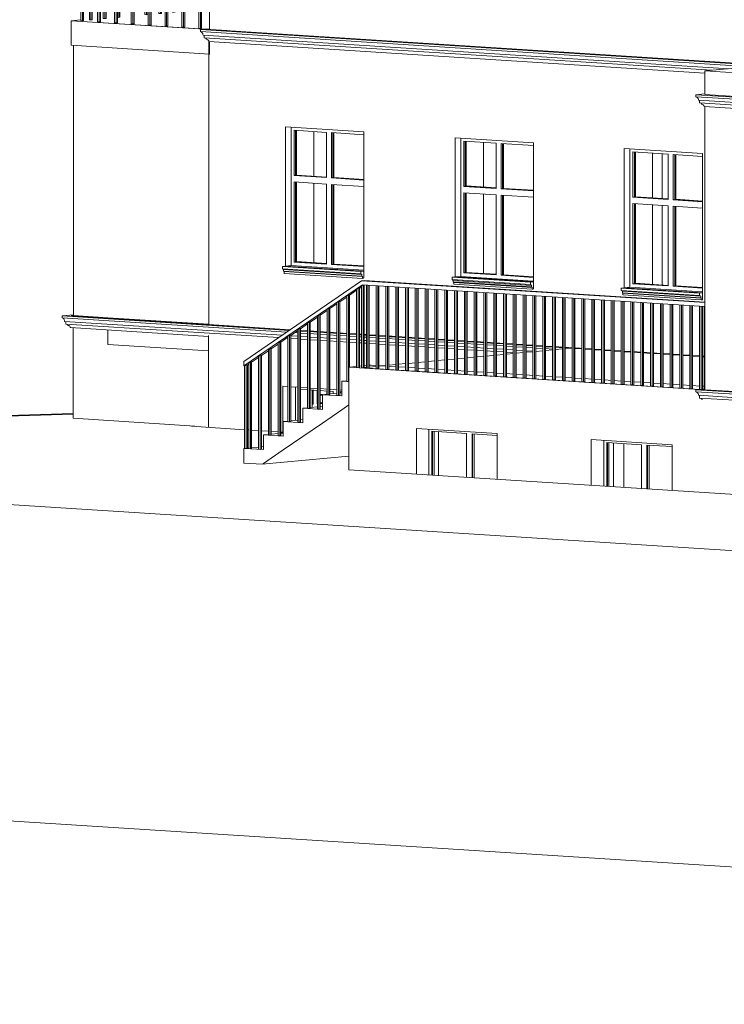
# Model space of a CAD drawing. Header units: millimetres. Extents: x -784 to 360321, y -10607 to 16514.
# Tile 37 of 95: x 226402 to 235281, y -8959 to 3453. Entities that reach past the tile are written whole.
import ezdxf

# ---------------------------------------------------------------- set-up
doc = ezdxf.new("R2010")
doc.units = ezdxf.units.MM
for name, color, linetype, lineweight in [('A-AREA', 7, 'Continuous', 5), ('A-GENM', 7, 'Continuous', 5), ('C-TOPO', 7, 'Continuous', 5)]:
    doc.layers.add(name, color=color, linetype=linetype, lineweight=lineweight)
for name, color, linetype, lineweight, true_color in [('A-FLOR', 7, 'Continuous', 18, 0x7f7f7f), ('A-FLOR-HRAL', 7, 'Continuous', 18, 0x7f7f7f), ('A-GLAZ', 7, 'Continuous', 18, 0x7f7f7f), ('A-WALL', 7, 'Continuous', 18, 0x7f7f7f), ('S-STRS', 7, 'Continuous', 18, 0x7f7f7f)]:
    doc.layers.add(name, color=color, linetype=linetype, lineweight=lineweight, true_color=true_color)

# ---------------------------------------------------------------- blocks, each defined once
blk = doc.blocks.new('Poręcz - 25mm-1252062-_3D_ Kopia 1')
at = {"layer": 'A-FLOR-HRAL', "lineweight": 9}
for p, q in [((8118, -1206), (8118, -160)), ((8138, -1207), (8138, -161)), ((8154, -1205), (8154, -162)), ((8118, -1206), (8138, -1207)), ((8138, -1207), (8154, -1205))]:
    blk.add_line(p, q, dxfattribs=at)
blk = doc.blocks.new('Poręcz - 25mm-1536193-_3D_ Kopia 1')
at = {"layer": 'A-FLOR-HRAL', "lineweight": 9}
for p, q in [((3815, 69), (3796, 56)), ((3796, -933), (3796, 56)), ((3831, 70), (3815, 69)), ((3815, -934), (3815, 69)), ((3831, -935), (3831, 70))]:
    blk.add_line(p, q, dxfattribs=at)
blk = doc.blocks.new('Poręcz - 25mm-1536191-_3D_ Kopia 1')
at = {"layer": 'A-FLOR-HRAL', "lineweight": 9}
for p, q in [((3692, -16), (3672, -29)), ((3672, -1107), (3672, -29)), ((3707, -14), (3692, -16)), ((3692, -1108), (3692, -16)), ((3707, -927), (3707, -14)), ((3672, -1107), (3692, -1108)), ((3692, -1108), (3700, -1108))]:
    blk.add_line(p, q, dxfattribs=at)
blk = doc.blocks.new('Poręcz - 25mm-V161-_3D_ Kopia 1')
at = {"layer": 'A-FLOR-HRAL', "lineweight": 9}
for p, q in [((3568, -100), (3549, -114)), ((3549, -1284), (3549, -114)), ((3584, -99), (3568, -100)), ((3568, -1286), (3568, -100)), ((3584, -1284), (3584, -99)), ((3549, -1284), (3568, -1286)), ((3568, -1286), (3584, -1284))]:
    blk.add_line(p, q, dxfattribs=at)
blk = doc.blocks.new('Poręcz - 25mm-V162-_3D_ Kopia 1')
at = {"layer": 'A-FLOR-HRAL', "lineweight": 9}
for p, q in [((3445, -185), (3425, -198)), ((3425, -1276), (3425, -198)), ((3460, -184), (3445, -185)), ((3445, -1278), (3445, -185)), ((3460, -1276), (3460, -184)), ((3425, -1276), (3445, -1278)), ((3445, -1278), (3460, -1276))]:
    blk.add_line(p, q, dxfattribs=at)
blk = doc.blocks.new('Poręcz - 25mm-1535644-_3D_ Kopia 1')
at = {"layer": 'A-FLOR-HRAL', "lineweight": 9}
for p, q in [((3876, 111), (3857, 98)), ((3857, -934), (3857, 98)), ((3877, -935), (3877, 111)), ((3893, -933), (3893, 110)), ((3857, -934), (3877, -935)), ((3877, -935), (3893, -933))]:
    blk.add_line(p, q, dxfattribs=at)
blk = doc.blocks.new('Poręcz - 25mm-V163-_3D_ Kopia 1')
at = {"layer": 'A-FLOR-HRAL', "lineweight": 9}
for q in [(8174, -164), (8186, -1210)]:
    blk.add_line((8174, -1209), q, dxfattribs=at)
blk = doc.blocks.new('Poręcz - 25mm-1535640-_3D_ Kopia 1')
at = {"layer": 'A-FLOR-HRAL', "lineweight": 9}
for p, q in [((2404, -898), (2385, -912)), ((2385, -1951), (2385, -912)), ((2420, -897), (2404, -898)), ((2404, -1952), (2404, -898)), ((2420, -1950), (2420, -897)), ((2385, -1951), (2404, -1952)), ((2404, -1952), (2420, -1950))]:
    blk.add_line(p, q, dxfattribs=at)
blk = doc.blocks.new('Poręcz - Poręcz-1479612-_3D_ Kopia 1')
for name, p in [('Poręcz - 25mm-1536193-_3D_ Kopia 1', (0, 0)), ('Poręcz - 25mm-1535644-_3D_ Kopia 1', (0, 0)), ('Poręcz - 25mm-1252062-_3D_ Kopia 1', (-4199, 268)), ('Poręcz - 25mm-1252062-_3D_ Kopia 1', (-4076, 260)), ('Poręcz - 25mm-1252062-_3D_ Kopia 1', (-3952, 252)), ('Poręcz - 25mm-1252062-_3D_ Kopia 1', (-3829, 244)), ('Poręcz - 25mm-1252062-_3D_ Kopia 1', (-3705, 236)), ('Poręcz - 25mm-1252062-_3D_ Kopia 1', (-3582, 228)), ('Poręcz - 25mm-1252062-_3D_ Kopia 1', (-3458, 221)), ('Poręcz - 25mm-1252062-_3D_ Kopia 1', (-3335, 213)), ('Poręcz - 25mm-1252062-_3D_ Kopia 1', (-3211, 205)), ('Poręcz - 25mm-1252062-_3D_ Kopia 1', (-3088, 197)), ('Poręcz - 25mm-1252062-_3D_ Kopia 1', (-2964, 189)), ('Poręcz - 25mm-1252062-_3D_ Kopia 1', (-2841, 181)), ('Poręcz - 25mm-1252062-_3D_ Kopia 1', (-2717, 173)), ('Poręcz - 25mm-1252062-_3D_ Kopia 1', (-2594, 165)), ('Poręcz - 25mm-V161-_3D_ Kopia 1', (0, 0)), ('Poręcz - 25mm-1536191-_3D_ Kopia 1', (0, 0)), ('Poręcz - 25mm-1252062-_3D_ Kopia 1', (-2470, 158)), ('Poręcz - 25mm-1252062-_3D_ Kopia 1', (-2347, 150)), ('Poręcz - 25mm-1252062-_3D_ Kopia 1', (-2223, 142)), ('Poręcz - 25mm-1252062-_3D_ Kopia 1', (-2100, 134)), ('Poręcz - 25mm-1252062-_3D_ Kopia 1', (-1976, 126)), ('Poręcz - 25mm-1252062-_3D_ Kopia 1', (-1853, 118)), ('Poręcz - 25mm-1252062-_3D_ Kopia 1', (-1729, 110)), ('Poręcz - 25mm-1252062-_3D_ Kopia 1', (-1606, 102)), ('Poręcz - 25mm-1252062-_3D_ Kopia 1', (-1482, 95)), ('Poręcz - 25mm-1252062-_3D_ Kopia 1', (-1359, 87)), ('Poręcz - 25mm-1252062-_3D_ Kopia 1', (-1235, 79)), ('Poręcz - 25mm-1252062-_3D_ Kopia 1', (-1112, 71)), ('Poręcz - 25mm-1252062-_3D_ Kopia 1', (-988, 63)), ('Poręcz - 25mm-1252062-_3D_ Kopia 1', (-865, 55)), ('Poręcz - 25mm-1252062-_3D_ Kopia 1', (-741, 47)), ('Poręcz - 25mm-1252062-_3D_ Kopia 1', (-618, 39)), ('Poręcz - 25mm-V162-_3D_ Kopia 1', (0, 0)), ('Poręcz - 25mm-1252062-_3D_ Kopia 1', (-494, 32)), ('Poręcz - 25mm-1252062-_3D_ Kopia 1', (-371, 24)), ('Poręcz - 25mm-1252062-_3D_ Kopia 1', (-247, 16)), ('Poręcz - 25mm-1252062-_3D_ Kopia 1', (-124, 8)), ('Poręcz - 25mm-1252062-_3D_ Kopia 1', (0, 0)), ('Poręcz - 25mm-V163-_3D_ Kopia 1', (0, 0)), ('Poręcz - 25mm-V162-_3D_ Kopia 1', (-247, -169)), ('Poręcz - 25mm-V161-_3D_ Kopia 1', (-247, -169)), ('Poręcz - 25mm-V161-_3D_ Kopia 1', (-494, -339)), ('Poręcz - 25mm-V161-_3D_ Kopia 1', (-741, -508)), ('Poręcz - 25mm-V162-_3D_ Kopia 1', (-494, -339)), ('Poręcz - 25mm-V162-_3D_ Kopia 1', (-741, -508)), ('Poręcz - 25mm-V162-_3D_ Kopia 1', (-988, -678)), ('Poręcz - 25mm-V161-_3D_ Kopia 1', (-988, -678)), ('Poręcz - 25mm-1535640-_3D_ Kopia 1', (0, 0))]:
    blk.add_blockref(name, p)
blk = doc.blocks.new('Typ poręczy górnej - Górna poręcz_wewnętrzny_-1479621-_3D_ Kopia 1')
at = {"layer": 'A-FLOR-HRAL', "lineweight": 9}
for p, q in [((3859, 162), (2377, -855)), ((3859, 162), (3891, 165)), ((8186, -114), (3859, 162)), ((3891, 165), (8186, -109)), ((3870, 111), (2377, -912)), ((3796, 42), (3707, -19)), ((3857, 84), (3831, 66)), ((8186, -164), (3870, 111)), ((3672, -43), (3584, -104)), ((3425, -212), (3337, -273)), ((3549, -128), (3460, -188)), ((3302, -297), (3213, -358)), ((3054, -467), (2966, -527)), ((3178, -382), (3090, -442)), ((2931, -551), (2843, -612)), ((2684, -721), (2596, -781)), ((2808, -636), (2719, -697)), ((2377, -912), (2377, -855)), ((2561, -805), (2472, -866)), ((2385, -912), (2377, -912)), ((2437, -890), (2420, -902))]:
    blk.add_line(p, q, dxfattribs=at)
blk = doc.blocks.new('Poręcz - 25mm-V179-_3D_ Kopia 1')
at = {"layer": 'A-FLOR-HRAL', "lineweight": 9}
for p, q in [((429, 3451), (429, 4479)), ((448, 3450), (448, 4478)), ((464, 4477), (464, 3451)), ((429, 3451), (448, 3450)), ((448, 3450), (464, 3451))]:
    blk.add_line(p, q, dxfattribs=at)
blk = doc.blocks.new('Poręcz - 25mm-V180-_3D_ Kopia 1')
at = {"layer": 'A-FLOR-HRAL', "lineweight": 9}
for p, q in [((604, 3467), (604, 4468)), ((623, 3466), (623, 4467)), ((639, 4466), (639, 3467)), ((604, 3467), (623, 3466)), ((623, 3466), (639, 3467))]:
    blk.add_line(p, q, dxfattribs=at)
blk = doc.blocks.new('Poręcz - 25mm-V181-_3D_ Kopia 1')
at = {"layer": 'A-FLOR-HRAL', "lineweight": 9}
for p, q in [((779, 4512), (779, 4526)), ((798, 4511), (798, 4528)), ((814, 4529), (814, 4510)), ((798, 3482), (798, 4456)), ((814, 4455), (814, 3484)), ((781, 3484), (798, 3482)), ((798, 3482), (814, 3484))]:
    blk.add_line(p, q, dxfattribs=at)
blk = doc.blocks.new('Poręcz - 25mm-V182-_3D_ Kopia 1')
at = {"layer": 'A-FLOR-HRAL', "lineweight": 9}
for p, q in [((954, 4501), (954, 4542)), ((973, 4499), (973, 4544)), ((989, 4546), (989, 4498)), ((954, 3500), (954, 4446))]:
    blk.add_line(p, q, dxfattribs=at)
blk = doc.blocks.new('Poręcz - 25mm-V183-_3D_ Kopia 1')
at = {"layer": 'A-FLOR-HRAL', "lineweight": 9}
for p, q in [((1128, 4490), (1128, 4559)), ((1148, 4488), (1148, 4561)), ((1164, 4562), (1164, 4487)), ((1128, 3517), (1128, 4435)), ((1148, 3515), (1148, 4433)), ((1164, 4432), (1164, 3517)), ((1128, 3517), (1148, 3515)), ((1148, 3515), (1164, 3517))]:
    blk.add_line(p, q, dxfattribs=at)
blk = doc.blocks.new('Poręcz - 25mm-V184-_3D_ Kopia 1')
at = {"layer": 'A-FLOR-HRAL', "lineweight": 9}
for p, q in [((1303, 4478), (1303, 4575)), ((1323, 4477), (1323, 4577)), ((1338, 4579), (1338, 4476)), ((1303, 3533), (1303, 4424)), ((1323, 3532), (1323, 4422)), ((1338, 4421), (1338, 3533)), ((1303, 3533), (1323, 3532)), ((1323, 3532), (1338, 3533))]:
    blk.add_line(p, q, dxfattribs=at)
blk = doc.blocks.new('Poręcz - 25mm-V185-_3D_ Kopia 1')
at = {"layer": 'A-FLOR-HRAL', "lineweight": 9}
for p, q in [((1497, 4466), (1497, 4594)), ((1513, 4595), (1513, 4465)), ((1478, 4467), (1478, 4592)), ((1478, 3549), (1478, 4412)), ((1497, 3548), (1497, 4411)), ((1513, 4410), (1513, 3550)), ((1478, 3549), (1497, 3548)), ((1497, 3548), (1513, 3550))]:
    blk.add_line(p, q, dxfattribs=at)
blk = doc.blocks.new('Poręcz - 25mm-V186-_3D_ Kopia 1')
at = {"layer": 'A-FLOR-HRAL', "lineweight": 9}
for p, q in [((1653, 4456), (1653, 4608)), ((1672, 4455), (1672, 4610)), ((1688, 4611), (1688, 4454)), ((1653, 3566), (1653, 4401)), ((1672, 3565), (1672, 4400)), ((1688, 4399), (1688, 3566)), ((1653, 3566), (1672, 3565)), ((1672, 3565), (1688, 3566))]:
    blk.add_line(p, q, dxfattribs=at)
blk = doc.blocks.new('Poręcz - 25mm-V187-_3D_ Kopia 1')
at = {"layer": 'A-FLOR-HRAL', "lineweight": 9}
for p, q in [((1828, 4445), (1828, 4625)), ((1847, 4444), (1847, 4626)), ((1863, 4628), (1863, 4443)), ((1847, 3581), (1847, 4389)), ((1863, 4388), (1863, 3583)), ((1847, 3581), (1863, 3583))]:
    blk.add_line(p, q, dxfattribs=at)
blk = doc.blocks.new('Poręcz - 25mm-V188-_3D_ Kopia 1')
at = {"layer": 'A-FLOR-HRAL', "lineweight": 9}
for p, q in [((321, 3441), (321, 4486)), ((340, 3439), (340, 4485)), ((356, 4484), (356, 3441)), ((321, 3441), (340, 3439)), ((340, 3439), (356, 3441))]:
    blk.add_line(p, q, dxfattribs=at)
blk = doc.blocks.new('Poręcz - Poręcz-1533064-_3D_ Kopia 1')
for name, p in [('Poręcz - 25mm-V185-_3D_ Kopia 1', (0, 0)), ('Poręcz - 25mm-V186-_3D_ Kopia 1', (0, 0)), ('Poręcz - 25mm-V187-_3D_ Kopia 1', (0, 0)), ('Poręcz - 25mm-V188-_3D_ Kopia 1', (0, 0)), ('Poręcz - 25mm-V179-_3D_ Kopia 1', (0, 0)), ('Poręcz - 25mm-1252062-_3D_ Kopia 1', (-7585, 4633)), ('Poręcz - 25mm-V181-_3D_ Kopia 1', (0, 0)), ('Poręcz - 25mm-V182-_3D_ Kopia 1', (0, 0)), ('Poręcz - 25mm-V183-_3D_ Kopia 1', (0, 0)), ('Poręcz - 25mm-V184-_3D_ Kopia 1', (0, 0)), ('Poręcz - 25mm-V180-_3D_ Kopia 1', (0, 0)), ('Poręcz - 25mm-1252062-_3D_ Kopia 1', (-7373, 4619)), ('Poręcz - 25mm-1252062-_3D_ Kopia 1', (-7161, 4606)), ('Poręcz - 25mm-1252062-_3D_ Kopia 1', (-6948, 4592)), ('Poręcz - 25mm-1252062-_3D_ Kopia 1', (-6736, 4578)), ('Poręcz - 25mm-1252062-_3D_ Kopia 1', (-6524, 4565)), ('Poręcz - 25mm-1252062-_3D_ Kopia 1', (-6311, 4551))]:
    blk.add_blockref(name, p)
blk = doc.blocks.new('Aluprof_MB-45_I_Alu_Window-FIX-4-panel_ENG_R-00495 - 1230 x 1480-1588573-_3D_ Kopia 1')
at = {"layer": 'A-GLAZ', "lineweight": 9}
for p, q in [((2973, 2096), (2973, 353)), ((2973, 353), (2973, 2096)), ((3009, 1488), (3009, 2059)), ((3009, 2059), (3416, 2033)), ((3028, 1490), (3028, 2057)), ((3416, 2033), (3416, 1462)), ((3479, 2029), (3888, 2003)), ((3479, 1458), (3479, 2029)), ((3498, 2027), (3498, 1460)), ((3009, 1488), (3028, 1490)), ((3028, 1490), (3417, 1465)), ((3416, 1462), (3009, 1488)), ((3009, 1407), (3416, 1381)), ((3009, 398), (3009, 1407)), ((3028, 399), (3028, 1406)), ((3416, 1381), (3416, 372)), ((3479, 1458), (3498, 1460)), ((3888, 1432), (3479, 1458)), ((3479, 1377), (3888, 1351)), ((3479, 368), (3479, 1377)), ((3498, 1460), (3888, 1435)), ((3498, 1376), (3498, 369)), ((3009, 398), (3028, 399)), ((3416, 372), (3009, 398)), ((3416, 375), (3028, 399)), ((2973, 353), (3888, 295)), ((3888, 295), (2973, 353)), ((3498, 369), (3479, 368)), ((3888, 342), (3479, 368)), ((3888, 345), (3498, 369))]:
    blk.add_line(p, q, dxfattribs=at)
at = {"layer": 'A-GLAZ', "color": 252, "lineweight": 9, "true_color": 0x929292}
for p, q in [((3034, 2057), (3034, 1493)), ((3040, 1493), (3040, 2057)), ((3504, 1463), (3504, 2022)), ((3510, 2027), (3510, 1463)), ((3034, 1493), (3040, 1493)), ((3417, 1468), (3034, 1493)), ((3040, 1493), (3417, 1469)), ((3034, 1405), (3034, 403)), ((3040, 403), (3040, 1405)), ((3504, 1463), (3510, 1463)), ((3888, 1438), (3504, 1463)), ((3504, 373), (3504, 1375)), ((3510, 1463), (3888, 1439)), ((3510, 1375), (3510, 373)), ((3034, 403), (3040, 403)), ((3034, 403), (3417, 378)), ((3417, 379), (3040, 403)), ((3510, 373), (3504, 373)), ((3504, 373), (3888, 348)), ((3888, 349), (3510, 373))]:
    blk.add_line(p, q, dxfattribs=at)
blk = doc.blocks.new('Aluprof_MB-45_I_Alu_Window-FIX-4-panel_ENG_R-00495 - 1230 x 1480-V209-_3D_ Kopia 1')
at = {"layer": 'A-GLAZ', "lineweight": 9}
for p, q in [((5111, 1960), (5111, 217)), ((5111, 217), (5111, 1960)), ((5147, 1351), (5147, 1922)), ((5147, 1922), (5554, 1896)), ((5166, 1353), (5166, 1921)), ((5554, 1896), (5554, 1325)), ((5617, 1892), (6026, 1866)), ((5617, 1321), (5617, 1892)), ((5636, 1891), (5636, 1323)), ((5147, 1351), (5166, 1353)), ((5554, 1325), (5147, 1351)), ((5147, 1271), (5554, 1245)), ((5147, 261), (5147, 1271)), ((5166, 1353), (5555, 1328)), ((5166, 263), (5166, 1269)), ((5554, 1245), (5554, 235)), ((5617, 1321), (5636, 1323)), ((6026, 1295), (5617, 1321)), ((5636, 1323), (6026, 1298)), ((5617, 1241), (6026, 1215)), ((5617, 231), (5617, 1241)), ((5636, 1239), (5636, 233)), ((5147, 261), (5166, 263)), ((5554, 235), (5147, 261)), ((5555, 238), (5166, 263)), ((5111, 217), (6026, 158)), ((6026, 158), (5111, 217)), ((5636, 233), (5617, 231)), ((6026, 205), (5617, 231)), ((6026, 208), (5636, 233))]:
    blk.add_line(p, q, dxfattribs=at)
at = {"layer": 'A-GLAZ', "color": 252, "lineweight": 9, "true_color": 0x929292}
for p, q in [((5172, 1921), (5172, 1356)), ((5178, 1357), (5178, 1920)), ((5642, 1326), (5642, 1886)), ((5648, 1890), (5648, 1327)), ((5172, 1356), (5178, 1357)), ((5555, 1332), (5172, 1356)), ((5172, 1269), (5172, 266)), ((5178, 1357), (5555, 1333)), ((5178, 267), (5178, 1269)), ((5642, 1326), (5648, 1327)), ((6026, 1302), (5642, 1326)), ((5648, 1327), (6026, 1303)), ((5642, 236), (5642, 1239)), ((5648, 1239), (5648, 237)), ((5172, 266), (5178, 267)), ((5172, 266), (5555, 242)), ((5555, 243), (5178, 267)), ((5648, 237), (5642, 236)), ((5642, 236), (6026, 212)), ((6026, 213), (5648, 237))]:
    blk.add_line(p, q, dxfattribs=at)
blk = doc.blocks.new('Aluprof_MB-45_I_Alu_Window-FIX-4-panel_ENG_R-00495 - 1230 x 1480-1590799-_3D_ Kopia 1')
at = {"layer": 'A-GLAZ', "lineweight": 9}
for p, q in [((7241, 81), (7241, 1824)), ((7241, 81), (7241, 1824)), ((7278, 1215), (7278, 1786)), ((7278, 1786), (7723, 1758)), ((7297, 1217), (7297, 1785)), ((7723, 1758), (7723, 1187)), ((7786, 1183), (7786, 1754)), ((7786, 1754), (8156, 1730)), ((7805, 1753), (7805, 1185)), ((7278, 1215), (7297, 1217)), ((7723, 1187), (7278, 1215)), ((7278, 1135), (7723, 1106)), ((7278, 125), (7278, 1135)), ((7297, 1217), (7723, 1190)), ((7297, 127), (7297, 1134)), ((7786, 1183), (7805, 1185)), ((8156, 1159), (7786, 1183)), ((7805, 1185), (8156, 1162)), ((7723, 1106), (7723, 97)), ((7786, 93), (7786, 1102)), ((7786, 1102), (8156, 1079)), ((7805, 1101), (7805, 95)), ((7297, 127), (7278, 125)), ((7723, 97), (7278, 125)), ((7723, 100), (7297, 127)), ((7241, 81), (8156, 22)), ((8156, 22), (7241, 81)), ((7805, 95), (7786, 93)), ((8156, 69), (7786, 93)), ((8156, 72), (7805, 95))]:
    blk.add_line(p, q, dxfattribs=at)
at = {"layer": 'A-GLAZ', "color": 252, "lineweight": 9, "true_color": 0x929292}
for p, q in [((7303, 1785), (7303, 1225)), ((7309, 1221), (7309, 1784)), ((7811, 1188), (7811, 1752)), ((7817, 1752), (7817, 1189)), ((7303, 1220), (7309, 1221)), ((7723, 1194), (7303, 1220)), ((7303, 1133), (7303, 130)), ((7309, 1221), (7723, 1195)), ((7309, 131), (7309, 1133)), ((7811, 1188), (7817, 1189)), ((8156, 1166), (7811, 1188)), ((7817, 1189), (8156, 1167)), ((7811, 98), (7811, 1101)), ((7817, 1100), (7817, 132)), ((7309, 131), (7303, 130)), ((7303, 130), (7723, 103)), ((7723, 104), (7309, 131)), ((7817, 129), (7817, 98)), ((7817, 98), (7811, 98)), ((7811, 98), (8156, 76)), ((8156, 77), (7817, 98))]:
    blk.add_line(p, q, dxfattribs=at)
blk = doc.blocks.new('Aluprof_MB-45_I_Alu_Window-FIX-4-panel_ENG_R-00495 - 1230 x 1486-1786218-_3D_ Kopia 1')
at = {"layer": 'A-GLAZ', "lineweight": 9}
for p, q in [((3249, -1217), (3249, -1395)), ((3301, -1390), (3301, -1221)), ((3249, -1395), (3235, -1394)), ((3249, -1395), (3235, -1396)), ((3365, -1376), (3337, -1378)), ((3337, -1379), (3365, -1377)), ((3365, -1381), (3337, -1383)), ((3365, -1384), (3337, -1387))]:
    blk.add_line(p, q, dxfattribs=at)
blk = doc.blocks.new('Aluprof_MB-45_I_Alu_Window-FIX-4-panel_ENG_R-00495 - 1230 x 1486-1784365-_3D_ Kopia 1')
at = {"layer": 'A-GLAZ', "lineweight": 9}
for p, q in [((3025, -1178), (3025, -1598)), ((3025, -1598), (3025, -1178)), ((3090, -1207), (3178, -1213)), ((3090, -1207), (3090, -1592)), ((3213, -1215), (3302, -1221)), ((3337, -1223), (3425, -1229)), ((3460, -1231), (3501, -1233)), ((3501, -1233), (3501, -1261)), ((3584, -1239), (3612, -1240)), ((3594, -1239), (3594, -1252))]:
    blk.add_line(p, q, dxfattribs=at)
blk = doc.blocks.new('Aluprof_MB-45_I_Alu_Window-FIX-4-panel_ENG_R-00495 - 1230 x 1486-1786841-_3D_ Kopia 1')
at = {"layer": 'A-GLAZ', "lineweight": 9}
for p, q in [((4708, -1709), (4708, -2287)), ((4708, -2287), (4708, -1709)), ((4746, -1736), (4746, -2290)), ((4746, -1736), (5183, -1764)), ((4752, -2290), (4752, -1737)), ((4753, -1737), (4753, -2290)), ((4772, -1738), (4772, -2291)), ((5183, -1764), (5183, -2318)), ((5251, -1768), (5568, -1789)), ((5251, -2322), (5251, -1768)), ((5256, -1768), (5256, -2322)), ((5258, -2322), (5258, -1768)), ((5277, -1770), (5277, -2324))]:
    blk.add_line(p, q, dxfattribs=at)
blk = doc.blocks.new('Aluprof_MB-45_I_Alu_Window-FIX-4-panel_ENG_R-00495 - 1230 x 1486-V344-_3D_ Kopia 1')
at = {"layer": 'A-GLAZ', "lineweight": 9}
for p, q in [((6911, -1850), (6911, -2428)), ((6911, -2428), (6911, -1850)), ((6950, -1877), (6950, -2430)), ((6950, -1877), (7387, -1905)), ((6956, -2431), (6956, -1877)), ((6957, -1877), (6957, -2431)), ((6976, -1879), (6976, -2432)), ((7387, -1905), (7387, -2453)), ((7454, -1909), (7771, -1929)), ((7454, -2463), (7454, -1909)), ((7460, -1909), (7460, -2463)), ((7462, -2463), (7462, -1909)), ((7481, -1911), (7481, -2464))]:
    blk.add_line(p, q, dxfattribs=at)
blk = doc.blocks.new('Modele ogólne 9 - Modele ogólne 9-1844056-_3D_ Kopia 1')
at = {"layer": 'A-GENM'}
for p, q in [((1830, 3328), (1942, 3338)), ((8916, 2876), (1830, 3328)), ((1830, 3303), (1830, 3328)), ((1830, 3303), (8758, 2861)), ((1861, 3258), (8488, 2835)), ((1876, 3223), (1876, 3257)), ((1942, 3328), (8967, 2880)), ((1876, 3223), (8274, 2815)), ((1934, 3179), (8186, 2780)), ((8073, 2507), (8186, 2517)), ((14650, 2087), (8073, 2507)), ((8073, 2507), (8073, 2482)), ((8186, 2508), (14639, 2096)), ((8073, 2482), (14650, 2062)), ((8104, 2437), (14647, 2020)), ((8119, 2436), (8119, 2403)), ((8119, 2403), (14645, 1986)), ((8177, 2358), (14639, 1946))]:
    blk.add_line(p, q, dxfattribs=at)
for points in [[(1861, 3258, 0), (1860, 3268, 0), (1857, 3279, 0), (1851, 3288, 0), (1841, 3296, 0), (1830, 3303, 0)], [(1913, 3204, 0), (1905, 3207, 0), (1899, 3212, 0), (1894, 3217, 0)], [(1934, 3179, 0), (1933, 3185, 0), (1930, 3191, 0), (1926, 3196, 0), (1920, 3200, 0), (1913, 3204, 0)], [(8073, 2482, 0), (8084, 2475, 0), (8094, 2467, 0), (8100, 2458, 0), (8104, 2448, 0), (8104, 2437, 0)], [(8137, 2397, 0), (8142, 2391, 0), (8148, 2386, 0), (8156, 2383, 0)], [(8156, 2383, 0), (8163, 2379, 0), (8169, 2375, 0), (8173, 2370, 0), (8176, 2364, 0), (8177, 2358, 0)]]:
    blk.add_polyline3d(points, dxfattribs=at)
blk = doc.blocks.new('Modele ogólne 10 - Modele ogólne 10-1844524-_3D_ Kopia 1')
at = {"layer": 'A-GENM'}
for p, q in [((230, -266), (85, -280)), ((85, -280), (2947, -463)), ((85, -305), (85, -280)), ((2916, -485), (85, -305)), ((2859, -524), (116, -350)), ((131, -384), (131, -350)), ((198, -279), (230, -276)), ((2960, -455), (198, -279)), ((2814, -555), (131, -384)), ((1928, -540), (189, -429)), ((3055, -494), (3018, -492)), ((3178, -469), (3090, -464)), ((3090, -472), (3178, -477)), ((3302, -477), (3213, -471)), ((3213, -479), (3302, -485)), ((3425, -485), (3337, -479)), ((3337, -487), (3425, -493)), ((3549, -493), (3460, -487)), ((3460, -495), (3549, -501)), ((3672, -501), (3584, -495)), ((2931, -563), (2916, -562)), ((3055, -537), (2966, -531)), ((3055, -571), (2966, -565)), ((3178, -502), (3090, -497)), ((3178, -545), (3090, -539)), ((3178, -579), (3090, -573)), ((3302, -510), (3213, -504)), ((3302, -553), (3213, -547)), ((3302, -587), (3213, -581)), ((3425, -518), (3337, -512)), ((3425, -561), (3337, -555)), ((3425, -594), (3337, -589)), ((3549, -526), (3460, -520)), ((3549, -568), (3460, -563)), ((3549, -602), (3460, -597)), ((3584, -503), (3672, -509)), ((3672, -534), (3584, -528)), ((3672, -576), (3584, -571)), ((3672, -610), (3584, -605)), ((3796, -509), (3707, -503)), ((3707, -511), (3796, -517)), ((3796, -542), (3707, -536)), ((3796, -584), (3707, -579)), ((3796, -618), (3707, -612)), ((3857, -513), (3831, -511)), ((3831, -519), (3857, -521)), ((3857, -546), (3831, -544)), ((3857, -588), (3831, -586)), ((3857, -622), (3831, -620)), ((3919, -516), (3893, -515)), ((3893, -523), (3919, -525)), ((3919, -549), (3893, -548)), ((3919, -592), (3893, -590)), ((4043, -524), (3954, -519)), ((3954, -527), (4043, -532)), ((4043, -557), (3954, -552)), ((4043, -600), (3954, -594)), ((4166, -532), (4078, -527)), ((4078, -535), (4166, -540)), ((4166, -565), (4078, -560)), ((4166, -608), (4078, -602)), ((4290, -540), (4201, -534)), ((4201, -543), (4290, -548)), ((4290, -573), (4201, -567)), ((4290, -616), (4201, -610)), ((4413, -548), (4325, -542)), ((4325, -550), (4413, -556)), ((4413, -581), (4325, -575)), ((4413, -624), (4325, -618)), ((4537, -556), (4448, -550)), ((4448, -558), (4537, -564)), ((4537, -589), (4448, -583)), ((4660, -564), (4572, -558)), ((4572, -566), (4660, -572)), ((4660, -597), (4572, -591)), ((4784, -572), (4695, -566)), ((4695, -574), (4784, -580)), ((4784, -605), (4695, -599)), ((4907, -580), (4819, -574)), ((4819, -582), (4907, -588)), ((4907, -612), (4819, -607)), ((5031, -587), (4942, -582)), ((4942, -590), (5031, -595)), ((5031, -620), (4942, -615)), ((5154, -595), (5066, -590)), ((5066, -598), (5154, -603)), ((5278, -603), (5190, -598)), ((5190, -606), (5278, -611)), ((5401, -611), (5313, -605)), ((5313, -613), (5401, -619)), ((5525, -619), (5437, -613)), ((3919, -626), (3893, -624)), ((4043, -634), (3954, -628)), ((4166, -642), (4078, -636)), ((4290, -650), (4201, -644)), ((4413, -657), (4325, -652)), ((4537, -632), (4448, -626)), ((4537, -665), (4448, -660)), ((4660, -639), (4572, -634)), ((4660, -673), (4572, -668)), ((4784, -647), (4695, -642)), ((4784, -681), (4695, -675)), ((4907, -655), (4819, -650)), ((4907, -689), (4819, -683)), ((5031, -663), (4942, -657)), ((5031, -697), (4942, -691)), ((5154, -628), (5066, -623)), ((5154, -705), (5066, -699)), ((5154, -671), (5069, -665)), ((5278, -636), (5190, -630)), ((5278, -679), (5190, -673)), ((5278, -713), (5190, -707)), ((5401, -644), (5313, -638)), ((5401, -687), (5313, -681)), ((5401, -720), (5313, -715)), ((5437, -621), (5525, -627)), ((5525, -652), (5437, -646)), ((5525, -695), (5437, -689)), ((5525, -728), (5437, -723)), ((5648, -627), (5560, -621)), ((5560, -629), (5648, -635)), ((5648, -660), (5560, -654)), ((5648, -702), (5560, -697)), ((5648, -736), (5560, -731)), ((5772, -635), (5684, -629)), ((5684, -637), (5772, -643)), ((5772, -668), (5684, -662)), ((5772, -710), (5684, -705)), ((5772, -744), (5684, -738)), ((5895, -643), (5807, -637)), ((5807, -645), (5895, -651)), ((5895, -676), (5807, -670)), ((5895, -718), (5807, -713)), ((6019, -650), (5931, -645)), ((5931, -653), (6019, -658)), ((6019, -683), (5931, -678)), ((6019, -726), (5931, -720)), ((6142, -658), (6054, -653)), ((6054, -661), (6142, -666)), ((6142, -691), (6054, -686)), ((6266, -666), (6178, -661)), ((6178, -669), (6266, -674)), ((6266, -699), (6178, -694)), ((6389, -674), (6301, -668)), ((6301, -676), (6389, -682)), ((6327, -703), (6301, -701)), ((6513, -682), (6425, -676)), ((6425, -684), (6513, -690)), ((6636, -690), (6548, -684)), ((6548, -692), (6636, -698)), ((6760, -698), (6672, -692)), ((6672, -700), (6760, -706)), ((6883, -706), (6795, -700)), ((6795, -708), (6883, -714)), ((7007, -713), (6919, -708)), ((6919, -716), (7007, -721)), ((7130, -721), (7042, -716)), ((7042, -724), (7130, -729)), ((7254, -729), (7166, -724)), ((7166, -732), (7254, -737)), ((7377, -737), (7289, -731)), ((7289, -739), (7377, -745)), ((7501, -745), (7413, -739)), ((5842, -749), (5807, -746)), ((7413, -747), (7501, -753)), ((7624, -753), (7536, -747)), ((7536, -755), (7624, -761)), ((7748, -761), (7660, -755)), ((7660, -763), (7748, -769)), ((7871, -769), (7783, -763)), ((7783, -771), (7871, -777)), ((7995, -776), (7907, -771)), ((7907, -779), (7995, -785)), ((8118, -784), (8030, -779)), ((8030, -787), (8118, -792)), ((8174, -788), (8154, -787)), ((8154, -795), (8174, -796)), ((8132, -1206), (8073, -1212)), ((8073, -1212), (14339, -1612)), ((8073, -1237), (8073, -1212)), ((14339, -1637), (8073, -1237)), ((8174, -1202), (8154, -1204)), ((14339, -1604), (8186, -1211)), ((14321, -1678), (8104, -1282)), ((8119, -1316), (8119, -1282)), ((14321, -1712), (8119, -1316))]:
    blk.add_line(p, q, dxfattribs=at)
for points in [[(116, -350, 0), (116, -339, 0), (113, -329, 0), (106, -319, 0), (97, -311, 0), (85, -305, 0)], [(168, -404, 0), (160, -400, 0), (154, -396, 0), (150, -390, 0)], [(189, -429, 0), (188, -423, 0), (185, -417, 0), (181, -412, 0), (175, -407, 0), (168, -404, 0)], [(8104, -1282, 0), (8104, -1271, 0), (8100, -1261, 0), (8094, -1251, 0), (8084, -1243, 0), (8073, -1237, 0)], [(8156, -1336, 0), (8148, -1332, 0), (8142, -1328, 0), (8137, -1322, 0)]]:
    blk.add_polyline3d(points, dxfattribs=at)
blk = doc.blocks.new('Modele ogólne 13 - Modele ogólne 13-1847715-_3D_ Kopia 1')
at = {"layer": 'A-GENM'}
for p, q in [((2861, 343), (2900, 346)), ((2861, 313), (2861, 343)), ((3850, 280), (2861, 343)), ((2876, 303), (2861, 313)), ((3850, 250), (2861, 313)), ((2876, 284), (2876, 303)), ((3864, 240), (2876, 303)), ((2882, 278), (2876, 284)), ((3864, 221), (2876, 284)), ((2883, 255), (2882, 278)), ((3870, 215), (2882, 278)), ((3871, 192), (2883, 255)), ((3888, 283), (2900, 346)), ((3888, 283), (3850, 280)), ((3850, 280), (3850, 250)), ((3850, 250), (3864, 240)), ((3888, 199), (3888, 283)), ((3864, 240), (3864, 221)), ((3864, 221), (3870, 215)), ((3870, 215), (3871, 192)), ((3871, 192), (3884, 193)), ((3884, 193), (3876, 194)), ((3881, 200), (3888, 199)), ((5000, 206), (5038, 210)), ((5000, 176), (5000, 206)), ((5988, 143), (5000, 206)), ((5014, 167), (5000, 176)), ((5988, 113), (5000, 176)), ((5014, 147), (5014, 167)), ((6002, 104), (5014, 167)), ((5020, 141), (5014, 147)), ((6002, 84), (5014, 147)), ((5021, 118), (5020, 141)), ((6008, 78), (5020, 141)), ((6026, 147), (5038, 210)), ((6026, 147), (5988, 143)), ((5988, 143), (5988, 113)), ((6026, 63), (6026, 147)), ((6009, 55), (5021, 118)), ((5988, 113), (6002, 104)), ((6002, 104), (6002, 84)), ((6002, 84), (6008, 78)), ((6008, 78), (6009, 55)), ((6009, 55), (6022, 57)), ((6022, 57), (6014, 57)), ((6020, 63), (6026, 63)), ((7130, 70), (7168, 74)), ((7130, 40), (7130, 70)), ((7130, 70), (8118, 7)), ((7145, 31), (7130, 40)), ((7130, 40), (8118, -23)), ((7145, 11), (7145, 31)), ((7145, 31), (8133, -32)), ((7150, 5), (7145, 11)), ((7145, 11), (8133, -52)), ((7152, -17), (7150, 5)), ((7150, 5), (8139, -58)), ((7168, 74), (8156, 11)), ((8156, 11), (8118, 7)), ((8118, 7), (8118, -23)), ((8156, -73), (8156, 11)), ((7152, -17), (8140, -80)), ((8118, -23), (8133, -32)), ((8133, -32), (8133, -52)), ((8133, -52), (8139, -58)), ((8139, -58), (8140, -80)), ((8140, -80), (8153, -79)), ((8145, -79), (8153, -79)), ((8156, -73), (8150, -72))]:
    blk.add_line(p, q, dxfattribs=at)
for points in [[(3884, 193, 0), (3884, 195, 0), (3884, 196, 0), (3885, 197, 0), (3886, 198, 0), (3887, 199, 0), (3888, 199, 0)], [(6022, 57, 0), (6022, 58, 0), (6023, 60, 0), (6023, 61, 0), (6024, 62, 0), (6025, 63, 0), (6026, 63, 0)], [(8153, -79, 0), (8153, -78, 0), (8153, -76, 0), (8154, -75, 0), (8154, -74, 0), (8155, -73, 0), (8156, -73, 0)]]:
    blk.add_polyline3d(points, dxfattribs=at)

msp = doc.modelspace()

# ---------------------------------------------------------------- linework, layer by layer
at = {"layer": 'A-AREA'}
for p, q in [((227049, 3440), (227172, 3451)), ((229010, 3315), (227049, 3440))]:
    msp.add_line(p, q, dxfattribs=at)
at = {"layer": 'A-FLOR', "lineweight": 9}
for p, q in [((227172, 3451), (227049, 3440)), ((227049, 3440), (228794, 3328)), ((227049, 3131), (227049, 3440)), ((228794, 3019), (227049, 3131)), ((228794, 3178), (228794, 3019)), ((227513, -304), (228786, -385)), ((227513, -459), (227513, -643)), ((228780, -723), (227513, -643))]:
    msp.add_line(p, q, dxfattribs=at)
at = {"layer": 'A-WALL', "lineweight": 9}
for p, q in [((228794, 6286), (228794, 3328)), ((228786, 3329), (228794, 3330)), ((227081, -276), (227081, 3129)), ((228786, 3179), (228786, -390)), ((235037, 2807), (237713, 3059)), ((241490, 2395), (235037, 2807)), ((235037, 2807), (235037, 2513)), ((235037, 2358), (235037, -1211)), ((229751, 346), (229751, 2101)), ((229751, 2101), (230739, 2038)), ((230739, 2038), (230739, 283)), ((231889, 210), (231889, 1964)), ((231889, 1964), (232877, 1901)), ((232877, 1901), (232877, 147)), ((234020, 74), (234020, 1829)), ((234020, 1829), (235008, 1766)), ((235008, 1766), (235008, 11)), ((229751, 346), (229824, 353)), ((230739, 283), (229751, 346)), ((231889, 210), (231962, 217)), ((232877, 147), (231889, 210)), ((234093, 81), (234020, 74)), ((235008, 11), (234020, 74)), ((227081, -276), (227513, -304)), ((227076, -1571), (227076, -431)), ((229810, -456), (228780, -390)), ((228780, -390), (228786, -390)), ((228786, -390), (229811, -455)), ((229941, -464), (230030, -469)), ((230030, -470), (229941, -465)), ((230065, -471), (230153, -477)), ((230153, -478), (230065, -472)), ((230188, -479), (230277, -485)), ((230277, -486), (230188, -480)), ((230312, -487), (230400, -493)), ((230400, -494), (230312, -488)), ((230435, -495), (230524, -501)), ((230524, -502), (230435, -496)), ((228780, -529), (228780, -1687)), ((230559, -503), (230647, -509)), ((230647, -510), (230559, -504)), ((230682, -511), (230709, -513)), ((230709, -514), (230682, -512)), ((230744, -515), (230771, -516)), ((230771, -517), (230744, -516)), ((230806, -519), (230894, -524)), ((230894, -525), (230806, -520)), ((230929, -527), (231018, -532)), ((231018, -533), (230929, -528)), ((231053, -534), (231141, -540)), ((231141, -541), (231053, -535)), ((231176, -542), (231265, -548)), ((231265, -549), (231176, -543)), ((231300, -550), (231388, -556)), ((231388, -557), (231300, -551)), ((231423, -558), (231512, -564)), ((231512, -565), (231423, -559)), ((231547, -566), (231635, -572)), ((231635, -573), (231547, -567)), ((231670, -574), (231759, -580)), ((231759, -581), (231670, -575)), ((231794, -582), (231882, -587)), ((231882, -588), (231794, -583)), ((231917, -590), (232006, -595)), ((232006, -596), (231917, -591)), ((232041, -598), (232129, -603)), ((232129, -604), (232041, -599)), ((232164, -605), (232253, -611)), ((232253, -612), (232164, -606)), ((232288, -613), (232376, -619)), ((232376, -620), (232288, -614)), ((232411, -621), (232500, -627)), ((232500, -628), (232411, -622)), ((232535, -629), (232623, -635)), ((232623, -636), (232535, -630)), ((232658, -637), (232747, -643)), ((232747, -644), (232658, -638)), ((232782, -645), (232870, -650)), ((232870, -651), (232782, -646)), ((232905, -653), (232994, -658)), ((232994, -659), (232905, -654)), ((233029, -661), (233117, -666)), ((233117, -667), (233029, -662)), ((233152, -668), (233241, -674)), ((233241, -675), (233152, -669)), ((233276, -676), (233364, -682)), ((233364, -683), (233276, -677)), ((233399, -684), (233488, -690)), ((233488, -691), (233399, -685)), ((233523, -692), (233611, -698)), ((233611, -699), (233523, -693)), ((233646, -700), (233735, -706)), ((233735, -707), (233646, -701)), ((233770, -708), (233858, -713)), ((233858, -714), (233770, -709)), ((233893, -716), (233982, -721)), ((233982, -722), (233893, -717)), ((234017, -724), (234105, -729)), ((234105, -730), (234017, -725)), ((234140, -731), (234229, -737)), ((234229, -738), (234140, -732)), ((234264, -739), (234352, -745)), ((234352, -746), (234264, -740)), ((234387, -747), (234476, -753)), ((234476, -754), (234387, -748)), ((234511, -755), (234599, -761)), ((234599, -762), (234511, -756)), ((234634, -763), (234723, -769)), ((234723, -770), (234634, -764)), ((234758, -771), (234846, -776)), ((234846, -777), (234758, -772)), ((234881, -779), (234970, -784)), ((234970, -785), (234881, -780)), ((235005, -787), (235026, -788)), ((235026, -789), (235005, -788)), ((230647, -918), (230551, -927)), ((241191, -1606), (230551, -927)), ((230551, -927), (230551, -2223)), ((230709, -912), (230682, -915)), ((230771, -906), (230744, -909)), ((230831, -901), (230806, -903)), ((230831, -901), (230894, -905)), ((230929, -907), (231018, -913)), ((231053, -915), (231141, -920)), ((231176, -923), (231265, -928)), ((231300, -931), (231388, -936)), ((231423, -938), (231512, -944)), ((231547, -946), (231635, -952)), ((231670, -954), (231759, -960)), ((231794, -962), (231882, -968)), ((231917, -970), (232006, -976)), ((232041, -978), (232129, -983)), ((232164, -986), (232253, -991)), ((232288, -994), (232376, -999)), ((232411, -1001), (232500, -1007)), ((232535, -1009), (232623, -1015)), ((232658, -1017), (232747, -1023)), ((232782, -1025), (232870, -1031)), ((232905, -1033), (232994, -1039)), ((233029, -1041), (233117, -1046)), ((233152, -1049), (233241, -1054)), ((233276, -1057), (233364, -1062)), ((233399, -1065), (233488, -1070)), ((233523, -1072), (233611, -1078)), ((233646, -1080), (233735, -1086)), ((233770, -1088), (233858, -1094)), ((233893, -1096), (233982, -1102)), ((234017, -1104), (234105, -1110)), ((234140, -1112), (234229, -1117)), ((229718, -1746), (229718, -1168)), ((229718, -1168), (229783, -1172)), ((229818, -1175), (229906, -1180)), ((229941, -1182), (230030, -1188)), ((230065, -1190), (230153, -1196)), ((230086, -1216), (230086, -1432)), ((230188, -1198), (230277, -1204)), ((230270, -1228), (230270, -1269)), ((230312, -1206), (230400, -1212)), ((230435, -1214), (230463, -1216)), ((234264, -1120), (234352, -1125)), ((234387, -1128), (234476, -1133)), ((234511, -1135), (234599, -1141)), ((234634, -1143), (234723, -1149)), ((234758, -1151), (234846, -1157)), ((234881, -1159), (234970, -1165)), ((235005, -1167), (235026, -1168)), ((235037, -1211), (235654, -1250)), ((231400, -2277), (231400, -1699)), ((231400, -1699), (232419, -1764)), ((231680, -1742), (231680, -2295)), ((232419, -1764), (232419, -2342)), ((233604, -2418), (233604, -1840)), ((233604, -1840), (234623, -1905)), ((233884, -1882), (233884, -2436)), ((234014, -2444), (234014, -1890)), ((234623, -1905), (234623, -2483))]:
    msp.add_line(p, q, dxfattribs=at)
at = {"layer": 'A-WALL', "color": 252, "lineweight": 9, "true_color": 0x929292}
for p, q in [((230107, 2043), (230107, 1479)), ((232245, 1906), (232245, 1342)), ((234376, 1771), (234376, 1206)), ((234498, 1763), (234498, 1199)), ((230107, 1391), (230107, 388)), ((232245, 1255), (232245, 252)), ((234376, 1119), (234376, 116)), ((234498, 1111), (234498, 108))]:
    msp.add_line(p, q, dxfattribs=at)
at = {"layer": 'C-TOPO', "lineweight": 35}
for p, q in [((230188, -1278), (230216, -1276)), ((223812, -1625), (227076, -1514))]:
    msp.add_line(p, q, dxfattribs=at)
at = {"layer": 'C-TOPO'}
for p, q in [((227076, -1571), (228610, -1669)), ((228610, -1669), (228566, -1673)), ((228566, -1673), (229236, -1716)), ((228610, -1669), (228610, -1676)), ((229272, -1718), (229288, -1719)), ((229324, -1721), (229412, -1727)), ((229447, -1729), (229535, -1735)), ((229571, -1737), (229659, -1743)), ((229694, -1745), (229718, -1746)), ((262505, -4971), (218250, -2148)), ((230551, -2223), (241172, -2901)), ((262505, -8959), (218250, -6136))]:
    msp.add_line(p, q, dxfattribs=at)
at = {"layer": 'S-STRS', "lineweight": 9}
for p, q in [((232747, -744), (232658, -752)), ((232870, -732), (232782, -740)), ((232994, -720), (232905, -729)), ((233117, -709), (233029, -717)), ((233241, -697), (233152, -705)), ((233364, -685), (233276, -694)), ((233465, -688), (233399, -684)), ((233488, -690), (233465, -688)), ((233611, -698), (233523, -692)), ((233735, -706), (233646, -700)), ((233858, -713), (233770, -708)), ((233982, -721), (233893, -716)), ((234105, -729), (234017, -724)), ((234229, -737), (234140, -731)), ((234352, -745), (234264, -739)), ((231512, -860), (231423, -868)), ((231635, -848), (231547, -856)), ((231759, -836), (231670, -845)), ((231882, -825), (231794, -833)), ((232006, -813), (231917, -822)), ((232129, -802), (232041, -810)), ((232253, -790), (232164, -798)), ((232376, -778), (232288, -787)), ((232500, -767), (232411, -775)), ((232623, -755), (232535, -763)), ((234476, -753), (234387, -747)), ((234599, -761), (234511, -755)), ((234723, -769), (234634, -763)), ((234846, -776), (234758, -771)), ((234970, -784), (234881, -779)), ((235026, -788), (235005, -787)), ((230718, -934), (230710, -935)), ((230710, -935), (230789, -940)), ((230771, -929), (230744, -932)), ((230789, -940), (235361, -1232)), ((230894, -918), (230806, -926)), ((231018, -906), (230929, -915)), ((231141, -895), (231053, -903)), ((231265, -883), (231176, -891)), ((231388, -871), (231300, -880)), ((230524, -1099), (230463, -1104)), ((230463, -1104), (230551, -1110)), ((230463, -1290), (230463, -1104)), ((230277, -1268), (230216, -1274)), ((230216, -1274), (230463, -1290)), ((230216, -1459), (230216, -1274)), ((230400, -1257), (230312, -1265)), ((230463, -1251), (230435, -1253)), ((230030, -1438), (229969, -1443)), ((229969, -1443), (230216, -1459)), ((229969, -1628), (229969, -1443)), ((230153, -1426), (230065, -1434)), ((230216, -1420), (230188, -1423)), ((230216, -1632), (230463, -1463)), ((230463, -1463), (230551, -1402)), ((229783, -1607), (229722, -1613)), ((229722, -1613), (229969, -1628)), ((229722, -1798), (229722, -1613)), ((229906, -1595), (229818, -1604)), ((229969, -1589), (229941, -1592)), ((229969, -1801), (230216, -1632)), ((229535, -1776), (229475, -1782)), ((229475, -1782), (229722, -1798)), ((229475, -1967), (229475, -1782)), ((229659, -1765), (229571, -1773)), ((229722, -1759), (229694, -1761)), ((229722, -1971), (229969, -1801)), ((229236, -1951), (229228, -1951)), ((229228, -1951), (229475, -1967)), ((229228, -2137), (229228, -1951)), ((229288, -1946), (229272, -1947)), ((229412, -1934), (229324, -1943)), ((229475, -1928), (229447, -1931)), ((229475, -2140), (229722, -1971)), ((230551, -2049), (229459, -2151)), ((229228, -2137), (229459, -2151)), ((229459, -2151), (229475, -2140))]:
    msp.add_line(p, q, dxfattribs=at)

# ---------------------------------------------------------------- block references
at = {"layer": 'A-FLOR-HRAL', "lineweight": 9}
for name in ['Poręcz - Poręcz-1533064-_3D_ Kopia 1', 'Typ poręczy górnej - Górna poręcz_wewnętrzny_-1479621-_3D_ Kopia 1', 'Poręcz - Poręcz-1479612-_3D_ Kopia 1']:
    msp.add_blockref(name, (226851, 0), dxfattribs=at)
at = {"layer": 'A-GENM'}
for name in ['Modele ogólne 13 - Modele ogólne 13-1847715-_3D_ Kopia 1', 'Modele ogólne 9 - Modele ogólne 9-1844056-_3D_ Kopia 1', 'Modele ogólne 10 - Modele ogólne 10-1844524-_3D_ Kopia 1']:
    msp.add_blockref(name, (226851, 0), dxfattribs=at)
at = {"layer": 'A-GLAZ', "color": 252, "lineweight": 9, "true_color": 0x929292}
for name in ['Aluprof_MB-45_I_Alu_Window-FIX-4-panel_ENG_R-00495 - 1230 x 1480-1588573-_3D_ Kopia 1', 'Aluprof_MB-45_I_Alu_Window-FIX-4-panel_ENG_R-00495 - 1230 x 1480-V209-_3D_ Kopia 1', 'Aluprof_MB-45_I_Alu_Window-FIX-4-panel_ENG_R-00495 - 1230 x 1480-1590799-_3D_ Kopia 1']:
    msp.add_blockref(name, (226851, 0), dxfattribs=at)
at = {"layer": 'A-GLAZ', "lineweight": 9}
for name in ['Aluprof_MB-45_I_Alu_Window-FIX-4-panel_ENG_R-00495 - 1230 x 1486-1784365-_3D_ Kopia 1', 'Aluprof_MB-45_I_Alu_Window-FIX-4-panel_ENG_R-00495 - 1230 x 1486-1786218-_3D_ Kopia 1', 'Aluprof_MB-45_I_Alu_Window-FIX-4-panel_ENG_R-00495 - 1230 x 1486-1786841-_3D_ Kopia 1', 'Aluprof_MB-45_I_Alu_Window-FIX-4-panel_ENG_R-00495 - 1230 x 1486-V344-_3D_ Kopia 1']:
    msp.add_blockref(name, (226851, 0), dxfattribs=at)

doc.saveas('drawing.dxf')
